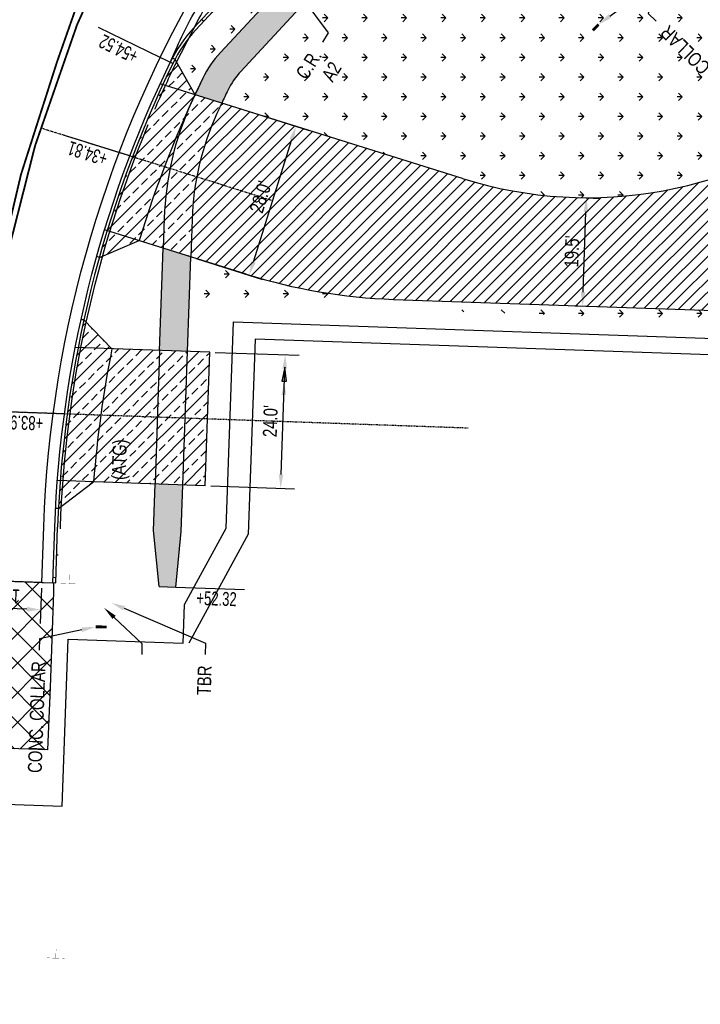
# Model space of a CAD drawing. Header units: feet. Extents: x 161194 to 165526, y 286511 to 289383.
# Tile 6 of 34: x 161409 to 161531, y 288722 to 288899. Entities that reach past the tile are written whole.
import ezdxf
from ezdxf import colors
from ezdxf.entities.mleader import LeaderData, LeaderLine
from ezdxf.math import Vec2, Vec3

# ---------------------------------------------------------------- set-up
doc = ezdxf.new("R2010")
doc.units = ezdxf.units.FT
doc.header["$MEASUREMENT"] = 0
doc.linetypes.add('constlimit', pattern=[0])
doc.linetypes.add('OhDOT_USTN7', pattern=[0.221, 0.11, -0.028, 0.055, -0.028])
doc.layers.add('DR_P_Storm_Sewer', color=1, linetype='Continuous', true_color=0xff0000)
for name, color, linetype in [('DR_P_Text', 1, 'Continuous'), ('DR_P_Underdrain', 1, 'Continuous'), ('GE_P_Driveway_CL', 7, 'OhDOT_USTN7'), ('PM_P_Edge_Line', 7, 'Continuous'), ('PV_P_Curb', 6, 'Continuous'), ('PV_P_Drive', 1, 'Continuous'), ('PV_P_EOP', 7, 'Continuous'), ('PV_P_Walk', 4, 'Continuous'), ('RD_P_Text', 1, 'Continuous'), ('RW_P_Const_Limits', 30, 'constlimit'), ('RW_P_Esmt_TMP', 8, 'esmtmppr'), ('SC_Shading1', 247, 'Continuous'), ('SC_Shading1_Resurfacing', 247, 'Continuous'), ('SC_Shading2', 255, 'Continuous'), ('SN_P_Signs', 1, 'Continuous')]:
    doc.layers.add(name, color=color, linetype=linetype)
doc.styles.add('Slanted', font='font31.shx', dxfattribs={"height": 0.1})
doc.styles.add('Slanted-Normal', font='font31.shx', dxfattribs={"height": 0.1})
doc.styles.get("Standard").update_dxf_attribs({"font": 'font31.shx'})
doc.linetypes.add('esmtmppr', pattern='A,1.95,-0.05,["TMP",Slanted,S=1,R=0,X=0,Y=-0.06],-0.35,1.95', length=4.3)
doc.dimstyles.new('COEC', dxfattribs={"dimscale": 13.9, "dimtxt": 0.18, "dimasz": 0.18, "dimexe": 0.18, "dimexo": 0.0625, "dimgap": 0.09, "dimtad": 1, "dimzin": 0, "dimdsep": 46, "dimtxsty": 'Standard', "dimcen": 0.09, "dimclrd": 256, "dimclre": 256, "dimclrt": 256, "dimaunit": 1, "dimadec": 4, "dimazin": 0, "dimtfac": 1, "dimtofl": 0, "dimtmove": 0, "dimatfit": 3, "dimfxl": 1, "dimtolj": 1, "dimtzin": 0, "dimlwd": -1, "dimlwe": -1, "dimarcsym": 0})
pattern_1 = [(45, (0, 0), (-2.121320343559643, 2.121320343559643), []), (45, (2.12132034, 0), (-2.121320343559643, 2.121320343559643), [1.5, -0.75])]
pattern_2 = [(180, (0, 0), (-3.535533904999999, -3.535533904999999), [0.9375, -6.133567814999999]), (135, (0, 0), (-3.535533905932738, -3.535533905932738), [0.9375, -4.0625]), (225, (0, 0), (3.535533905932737, -3.535533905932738), [0.9375, -4.0625])]

# ---------------------------------------------------------------- blocks, each defined once
blk = doc.blocks.new('*D1308')
at = {"layer": 'Defpoints', "color": 0, "transparency": 16777216}
for p in [(161443.1217167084, 288839.1062760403), (161456.666805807, 288838.6388510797), (161442.2939976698, 288815.1205476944)]:
    blk.add_point(p, dxfattribs=at)
at = {"layer": 'RD_P_Text', "transparency": 16777216}
for p, q in [((161444.1211218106, 288839.0717877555), (161459.1653185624, 288838.5526303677)), ((161455.9253074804, 288817.1516354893), (161456.580585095, 288836.1403383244)), ((161443.293402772, 288815.0860594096), (161458.3375995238, 288814.5669020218))]:
    blk.add_line(p, q, dxfattribs=at)
for points in [[(161456.1641663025, 288836.154708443), (161456.9970038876, 288836.1259682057), (161456.666805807, 288838.6388510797)], [(161455.5088886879, 288817.1660056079), (161456.341726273, 288817.1372653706), (161455.8390867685, 288814.6531227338)]]:
    blk.add_solid(points, dxfattribs=at)
at = {"layer": 'RD_P_Text', "transparency": 16777216, "insert": (161454.0042848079, 288826.7235855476), "char_height": 2.5, "attachment_point": 5, "rotation": 88.02357489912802}
blk.add_mtext("\\A1;{\\W0.8;24.0'}", dxfattribs=at)
blk = doc.blocks.new('*D1311')
at = {"layer": 'Defpoints', "color": 0, "transparency": 16777216}
for p in [(161399.7287482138, 288798.2443364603), (161412.9705422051, 288797.7780834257), (161399.5563902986, 288793.3492948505)]:
    blk.add_point(p, dxfattribs=at)
at = {"layer": 'DR_P_Text', "transparency": 16777216}
for p, q in [((161399.6935593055, 288797.2449557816), (161399.468418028, 288790.8508431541)), ((161412.9353532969, 288796.7787027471), (161412.7102120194, 288790.3845901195)), ((161410.2997325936, 288792.9710140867), (161402.0548419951, 288793.2613225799))]:
    blk.add_line(p, q, dxfattribs=at)
for points in [[(161402.0695040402, 288793.677731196), (161402.04017995, 288792.8449139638), (161399.5563902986, 288793.3492948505)], [(161410.3143946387, 288793.3874227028), (161410.2850705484, 288792.5546054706), (161412.79818429, 288792.883041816)]]:
    blk.add_solid(points, dxfattribs=at)
at = {"layer": 'DR_P_Text', "transparency": 16777216, "insert": (161406.2564623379, 288795.3647748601), "char_height": 2.5, "attachment_point": 5, "rotation": 177.9834077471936}
blk.add_mtext("\\A1;{\\W0.8;13.3'}", dxfattribs=at)
blk = doc.blocks.new('*D1313')
at = {"layer": 'Defpoints', "color": 0, "transparency": 16777216}
for p in [(161448.0845217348, 288882.9389070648), (161458.5959890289, 288879.644187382), (161439.7099318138, 288856.220631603)]:
    blk.add_point(p, dxfattribs=at)
at = {"layer": 'RD_P_Text', "transparency": 16777216}
for p, q in [((161449.0387458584, 288882.6398145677), (161460.981549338, 288878.896456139)), ((161450.9691303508, 288855.3114722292), (161457.848257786, 288877.2586270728)), ((161440.6641559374, 288855.9215391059), (161452.606959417, 288852.1781806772))]:
    blk.add_line(p, q, dxfattribs=at)
for points in [[(161457.4506644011, 288877.3832489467), (161458.2458511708, 288877.1340051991), (161458.5959890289, 288879.644187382)], [(161450.571536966, 288855.436094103), (161451.3667237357, 288855.1868503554), (161450.2213991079, 288852.9259119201)]]:
    blk.add_solid(points, dxfattribs=at)
at = {"layer": 'RD_P_Text', "transparency": 16777216, "insert": (161452.2616897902, 288866.9580077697), "char_height": 2.5, "attachment_point": 5, "rotation": 72.59689543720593}
blk.add_mtext("\\A1;{\\W0.8;28.0'}", dxfattribs=at)
blk = doc.blocks.new('*D1348')
at = {"layer": 'Defpoints', "color": 0, "transparency": 16777216}
for p in [(161508.3549916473, 288866.8769215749), (161510.7214094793, 288866.7949724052), (161507.6834249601, 288847.4843226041)]:
    blk.add_point(p, dxfattribs=at)
at = {"layer": 'RD_P_Text', "transparency": 16777216}
for p, q in [((161509.3543925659, 288866.8423122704), (161513.2199117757, 288866.7084491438)), ((161510.1363660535, 288849.9008757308), (161510.6348862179, 288864.2964701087)), ((161508.6828258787, 288847.4497132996), (161512.5483450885, 288847.315850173))]:
    blk.add_line(p, q, dxfattribs=at)
for points in [[(161510.2184691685, 288864.3108906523), (161511.0513032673, 288864.2820495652), (161510.7214094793, 288866.7949724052)], [(161509.7199490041, 288849.9152962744), (161510.5527831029, 288849.8864551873), (161510.0498427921, 288847.4023734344)]]:
    blk.add_solid(points, dxfattribs=at)
at = {"layer": 'RD_P_Text', "transparency": 16777216, "insert": (161508.1369740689, 288857.1765438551), "char_height": 2.5, "attachment_point": 5, "rotation": 88.01663683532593}
blk.add_mtext("\\A1;{\\W0.8;19.5'}", dxfattribs=at)

msp = doc.modelspace()

# ---------------------------------------------------------------- hatches: boundary and pattern name
at = {"layer": 'RD_P_Text'}
h = msp.add_hatch(color=256, dxfattribs=at)
h.dxf.hatch_style = 1
h.paths.add_polyline_path([(161456.5899439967, 288836.4115415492), (161456.0873044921, 288833.9273989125), (161456.9201420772, 288833.8986586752)])
h = msp.add_hatch(color=256, dxfattribs=at)
h.dxf.hatch_style = 1
h.paths.add_polyline_path([(161456.5037232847, 288833.9130287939), (161456.0010837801, 288831.4288861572), (161456.8339213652, 288831.4001459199)])
at = {"layer": 'SC_Shading1'}
h = msp.add_hatch(dxfattribs=at)
h.set_pattern_fill('GRASS', color=256, scale=5, angle=90)
h.set_pattern_definition(pattern_2)
edge = h.paths.add_edge_path()
edge.add_arc((161458.9682483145, 288879.9855272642), 14.00000000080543, 137.1737591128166, 154.1394373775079, ccw=False)
edge.add_line((161448.7003877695, 288889.5024090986), (161459.9503344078, 288901.6400908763))
edge.add_arc((161531.8253582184, 288835.0219180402), 97.99999999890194, 123.09535171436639, 137.173759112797, ccw=False)
edge.add_arc((161499.6093524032, 288884.4499361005), 38.99999999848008, 101.3737634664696, 123.09535171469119, ccw=False)
edge.add_line((161491.9182232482, 288922.6840377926), (161504.6419347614, 288925.2435253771))
edge.add_line((161504.6419347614, 288925.2435253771), (161560.7079455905, 288936.5217014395))
edge.add_arc((161585.6548132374, 288812.5059613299), 126.5000000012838, 90.00000000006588, 101.37376346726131, ccw=False)
edge.add_line((161585.6548132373, 288939.0059613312), (161618.6911788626, 288939.0059613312))
edge.add_arc((161618.6911788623, 288909.0059613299), 30.00000000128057, 77.64034807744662, 89.99999999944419, ccw=False)
edge.add_arc((161593.968693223, 288796.1828754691), 145.4999999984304, 48.180645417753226, 77.64034807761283, ccw=False)
edge.add_line((161690.9858023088, 288904.6168671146), (161686.055183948, 288904.7904662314))
edge.add_line((161686.055183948, 288904.7904662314), (161686.037590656, 288904.2907758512))
edge.add_line((161686.037590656, 288904.2907758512), (161665.071, 288904.7590000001))
edge.add_line((161665.071, 288904.7590000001), (161635.0350000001, 288905.8360000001))
edge.add_line((161635.0350000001, 288905.8360000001), (161601.7229999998, 288906.821))
edge.add_line((161601.7229999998, 288906.821), (161588.73, 288907.219))
edge.add_line((161588.73, 288907.219), (161588.6811246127, 288907.6098567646))
edge.add_line((161588.6811246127, 288907.6098567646), (161582.1554260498, 288902.4647903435))
edge.add_line((161582.1554260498, 288902.4647903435), (161557.3861892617, 288882.935943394))
edge.add_arc((161510.9506894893, 288941.8319904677), 75.00000000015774, 252.5968954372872, 308.2533596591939, ccw=False)
edge.add_line((161488.5187522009, 288870.2651811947), (161445.2851091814, 288883.8163563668))
edge.add_arc((161623.1923741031, 288800.3822193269), 196.5000003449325, 154.1394373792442, 154.8745763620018, ccw=False)
h = msp.add_hatch(dxfattribs=at)
h.set_pattern_fill('GRASS', color=256, scale=5, angle=90)
h.set_pattern_definition([(180, (145.9890457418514, 26.2514520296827), (-3.535533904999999, -3.535533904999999), [0.9375, -6.133567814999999]), (135, (145.9890457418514, 26.2514520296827), (-3.535533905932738, -3.535533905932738), [0.9375, -4.0625]), (225, (145.9890457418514, 26.2514520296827), (3.535533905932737, -3.535533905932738), [0.9375, -4.0625])])
edge = h.paths.add_edge_path()
edge.add_line((161440.6327830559, 288896.979959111), (161451.8827296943, 288909.1176408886))
edge.add_arc((161531.8253586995, 288835.0219175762), 109.0000006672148, 135.0125625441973, 137.1737591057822, ccw=False)
edge.add_line((161454.7338217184, 288912.0796561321), (161459.5506046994, 288908.4069301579))
edge.add_arc((161531.8253578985, 288835.0219183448), 102.9999995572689, 134.5632843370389, 137.1737591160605)
edge.add_line((161456.2832413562, 288905.0389772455), (161445.0332947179, 288892.9012954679))
edge.add_arc((161458.9682483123, 288879.9855272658), 18.99999999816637, 137.1737591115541, 154.1394373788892)
edge.add_line((161441.8709420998, 288888.2729949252), (161440.4714208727, 288885.3251612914))
edge.add_line((161440.4714208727, 288885.3251612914), (161436.8781012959, 288891.6913123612))
edge.add_arc((161458.9682483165, 288879.9855272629), 25.00000000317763, 137.1737591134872, 152.0804457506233, ccw=False)
h = msp.add_hatch(dxfattribs=at)
h.set_pattern_fill('ANSI31', color=256, scale=12)
h.set_pattern_definition([(45, (0, 0), (-1.060660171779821, 1.060660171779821), [])])
edge = h.paths.add_edge_path()
edge.add_line((161449.2521730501, 288853.2297066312), (161439.7099318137, 288856.220631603))
edge.add_line((161439.7099318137, 288856.220631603), (161439.9411680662, 288862.9214197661))
edge.add_arc((161489.9114231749, 288861.1970055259), 50.00000000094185, 155.4732526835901, 178.023574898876, ccw=False)
edge.add_arc((161623.192373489, 288800.3822196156), 196.4999996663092, 154.8745763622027, 155.4732526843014, ccw=False)
edge.add_line((161445.2851091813, 288883.8163563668), (161449.1376743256, 288882.6088063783))
edge.add_line((161449.1376743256, 288882.6088063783), (161488.5187522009, 288870.2651811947))
edge.add_arc((161510.9506894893, 288941.8319904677), 75.00000000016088, 252.5968954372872, 308.2533596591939)
edge.add_line((161557.3861892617, 288882.935943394), (161582.1554260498, 288902.4647903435))
edge.add_line((161582.1554260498, 288902.4647903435), (161580.0520399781, 288842.7239747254))
edge.add_line((161580.0520399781, 288842.7239747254), (161577.2001348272, 288842.8243861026))
edge.add_line((161577.2001348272, 288842.8243861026), (161577.1042318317, 288843.0131535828))
edge.add_arc((161573.5380773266, 288841.2013748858), 4.000000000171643, 26.93276873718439, 88.01663683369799)
edge.add_line((161573.676514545, 288845.1989785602), (161476.1313726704, 288848.5769717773))
edge.add_arc((161479.5923031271, 288948.5170636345), 100.0000000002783, 252.5968954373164, 268.0166368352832, ccw=False)
edge.add_line((161449.6830534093, 288853.0946512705), (161449.2521730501, 288853.2297066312))
h = msp.add_hatch(dxfattribs=at)
h.set_pattern_fill('ANSI33', color=256, scale=12)
h.set_pattern_definition(pattern_1)
edge = h.paths.add_edge_path()
edge.add_arc((161623.1923737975, 288800.3822194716), 207.5000000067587, 154.1394373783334, 163.0375559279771, ccw=False)
edge.add_arc((161458.968248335, 288879.9855272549), 25.00000002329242, 152.080445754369, 154.1394373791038, ccw=False)
edge.add_line((161436.8781012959, 288891.6913123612), (161440.4714208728, 288885.3251612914))
edge.add_line((161440.4714208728, 288885.3251612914), (161445.2851091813, 288883.8163563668))
edge.add_arc((161623.1923734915, 288800.3822196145), 196.4999996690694, 154.8745763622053, 155.4732526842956)
edge.add_arc((161489.9114231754, 288861.1970055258), 50.00000000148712, 155.4732526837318, 178.0235748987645)
edge.add_line((161439.9411680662, 288862.9214197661), (161439.7099318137, 288856.220631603))
edge.add_line((161439.7099318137, 288856.220631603), (161430.4449329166, 288859.1246575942))
edge.add_line((161430.4449329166, 288859.1246575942), (161423.318154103, 288856.118619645))
edge.add_arc((161623.1923728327, 288800.3822197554), 207.499999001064, 163.0375559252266, 164.4184796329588, ccw=False)
h = msp.add_hatch(dxfattribs=at)
h.set_pattern_fill('GRASS', color=256, scale=5, angle=90)
h.set_pattern_definition(pattern_2)
edge = h.paths.add_edge_path()
edge.add_line((161440.7901104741, 288855.8820598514), (161449.6830534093, 288853.0946512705))
edge.add_arc((161479.5923031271, 288948.5170636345), 100.0000000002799, 252.5968954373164, 268.0166368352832)
edge.add_line((161476.1313726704, 288848.5769717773), (161577.1331077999, 288845.0792765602))
edge.add_line((161577.1331077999, 288845.0792765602), (161577.0538977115, 288842.829534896))
edge.add_line((161577.0538977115, 288842.829534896), (161569.9840000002, 288843.1639999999))
edge.add_line((161569.9840000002, 288843.1639999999), (161556.7459999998, 288844.2629999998))
edge.add_line((161556.7459999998, 288844.2629999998), (161521.247, 288845.2439999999))
edge.add_line((161521.247, 288845.2439999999), (161489.804, 288846.301))
edge.add_line((161489.804, 288846.301), (161476.0154296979, 288847.0039055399))
edge.add_line((161476.0154296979, 288847.0039055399), (161460.2480000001, 288847.6009999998))
edge.add_line((161460.2480000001, 288847.6009999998), (161440.7220000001, 288848.6310000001))
edge.add_line((161440.7220000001, 288848.6310000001), (161440.7545437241, 288855.856958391))
edge.add_line((161440.7545437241, 288855.856958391), (161440.7901104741, 288855.8820598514))
h = msp.add_hatch(dxfattribs=at)
h.set_pattern_fill('ANSI33', color=256, scale=12)
h.set_pattern_definition(pattern_1)
edge = h.paths.add_edge_path()
edge.add_line((161420.5252307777, 288844.905012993), (161425.5703786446, 288839.7242712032))
edge.add_line((161425.5703786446, 288839.7242712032), (161439.1241930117, 288839.247031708))
edge.add_line((161439.1241930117, 288839.247031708), (161443.1217167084, 288839.1062760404))
edge.add_line((161443.1217167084, 288839.1062760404), (161442.2939976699, 288815.1205476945))
edge.add_line((161442.2939976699, 288815.1205476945), (161422.2850117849, 288815.8250783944))
edge.add_line((161422.2850117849, 288815.8250783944), (161415.9614801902, 288811.0446359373))
edge.add_arc((161623.9256587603, 288800.2526661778), 208.2440063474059, 167.6183099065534, 177.0293914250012, ccw=False)
at = {"layer": 'SC_Shading1_Resurfacing'}
h = msp.add_hatch(dxfattribs=at)
h.set_pattern_fill('ANSI37', color=256, scale=30)
h.set_pattern_definition([(45, (0, 0), (-2.651650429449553, 2.651650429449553), []), (135, (0, 0), (-2.651650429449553, -2.651650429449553), [])])
h.paths.add_polyline_path([(161414.0022519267, 288767.7231650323), (161391.6774162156, 288768.5092384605), (161392.7330834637, 288798.4906588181), (161414.9693035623, 288797.707705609), (161415.0724019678, 288797.7040754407), (161415.0729999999, 288796.1009999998), (161414.486, 288778.9240000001)])
at = {"layer": 'SC_Shading2'}
h = msp.add_hatch(color=256, dxfattribs=at)
h.dxf.hatch_style = 1
edge = h.paths.add_edge_path()
edge.add_line((161445.0332947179, 288892.9012954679), (161456.2832413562, 288905.0389772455))
edge.add_arc((161662.1912576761, 288708.5496150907), 284.6158474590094, 135.3962031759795, 136.3408402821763, ccw=False)
edge.add_line((161459.5506046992, 288908.406930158), (161462.9726483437, 288904.7593136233))
edge.add_arc((161531.8253587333, 288835.0219175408), 98.00000071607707, 134.6342591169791, 137.173759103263)
edge.add_line((161459.9503344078, 288901.6400908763), (161448.7003877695, 288889.5024090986))
edge.add_arc((161458.9682483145, 288879.9855272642), 14.00000000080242, 137.1737591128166, 154.1394373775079)
edge.add_arc((161623.1923741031, 288800.3822193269), 196.5000003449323, 154.1394373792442, 154.8745763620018)
edge.add_line((161445.2851091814, 288883.8163563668), (161440.4714208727, 288885.3251612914))
edge.add_arc((161623.1923747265, 288800.3822190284), 201.500001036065, 154.1394373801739, 155.06732237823, ccw=False)
edge.add_arc((161458.9682483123, 288879.9855272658), 18.99999999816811, 137.1737591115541, 154.1394373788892, ccw=False)
h = msp.add_hatch(color=256, dxfattribs=at)
h.dxf.hatch_style = 1
h.paths.add_polyline_path([(161434.7604909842, 288857.7719868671), (161439.7099318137, 288856.220631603), (161439.1241930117, 288839.247031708), (161434.1272883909, 288839.4229762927)])
h = msp.add_hatch(color=256, dxfattribs=at)
h.dxf.hatch_style = 1
h.paths.add_polyline_path([(161433.0115395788, 288807.0906912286), (161433.2995693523, 288815.4372479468), (161438.2964739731, 288815.2613033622), (161438.0085650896, 288806.9182498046), (161437.0536595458, 288796.9452499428), (161434.0237190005, 288797.0498095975)])

# ---------------------------------------------------------------- linework, layer by layer
at = {"layer": 'DR_P_Storm_Sewer', "const_width": 0.5, "flags": 128}
for points in [[(161511.8692522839, 288896.8603949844), (161512.9200821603, 288897.9307951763)], [(161422.6301809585, 288789.8097295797), (161424.6300902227, 288789.7906787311)]]:
    msp.add_lwpolyline(points, dxfattribs=at)
at = {"layer": 'DR_P_Storm_Sewer', "elevation": 959.5951533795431, "flags": 128}
msp.add_lwpolyline([(161415.8947821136, 288802.6782173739), (161415.644938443, 288802.6870145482)], dxfattribs=at)
at = {"layer": 'DR_P_Underdrain', "flags": 128}
for points in [[(161433.2694257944, 288882.7124923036, -0.01057781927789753), (161436.9217218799, 288890.6719987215), (161441.2370364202, 288899.0800168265, -0.01044048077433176), (161445.5161343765, 288906.5902886, -0.228657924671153), (161486.8912403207, 288933.8423223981)], [(161416.3117759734, 288807.4164748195), (161416.3205733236, 288807.6663234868, -0.0900807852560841), (161432.0962127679, 288879.9514172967, -0.0900807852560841)]]:
    msp.add_lwpolyline(points, format="xyb", dxfattribs=at)
at = {"layer": 'GE_P_Driveway_CL', "flags": 128}
for points in [[(161454.2136867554, 288866.346172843), (161412.750019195, 288879.3425660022)], [(161489.4924585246, 288825.4660926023), (161401.5657461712, 288828.562055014)]]:
    msp.add_lwpolyline(points, dxfattribs=at)
at = {"layer": 'PM_P_Edge_Line', "color": 2, "const_width": 0.333}
msp.add_lwpolyline([(161398.1733906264, 288768.2805105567), (161399.5809469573, 288808.2557377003, -0.07863137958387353), (161415.7274927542, 288891.2561313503), (161430.4706887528, 288933.1834333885)], format="xyb", dxfattribs=at)
at = {"layer": 'PM_P_Edge_Line', "color": 2, "const_width": 0.333, "flags": 128}
msp.add_lwpolyline([(161399.1727713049, 288768.2453216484), (161400.5803276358, 288808.220548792, -0.08561412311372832), (161419.3216467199, 288897.9037296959, -0.09697419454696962), (161438.8195301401, 288928.3121956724, -0.08982878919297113)], format="xyb", dxfattribs=at)
at = {"layer": 'PV_P_Curb'}
msp.add_line((161451.8827296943, 288909.1176408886), (161440.6327830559, 288896.979959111), dxfattribs=at)
for points in [[(161502.3740377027, 288936.5176835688), (161489.6503261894, 288933.9581959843, 0.09506312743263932), (161472.0346355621, 288926.7569685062, 0.06150602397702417), (161451.5160203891, 288909.4575295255), (161440.2660737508, 288897.3198477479, 0.07416225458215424), (161436.0218636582, 288891.10818123)], [(161436.0218636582, 288891.10818123, 0.01320261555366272), (161437.0014491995, 288893.2729115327, -0.02255388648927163), (161439.3236836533, 288898.1593501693, -0.01250748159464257), (161444.4432102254, 288907.2316416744, -0.2608583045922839), (161493.7811214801, 288935.5908452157, 0.04682738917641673), (161502.1453564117, 288936.471682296)]]:
    msp.add_lwpolyline(points, format="xyb", dxfattribs=at)
at = {"layer": 'PV_P_Curb', "flags": 128}
for points in [[(161441.676542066, 288898.8416163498), (161442.0432513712, 288898.5017277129)], [(161436.4717927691, 288890.8900899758), (161434.2221472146, 288891.9805462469)], [(161415.4689939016, 288797.690111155), (161415.8208829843, 288807.6839179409)], [(161412.9705422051, 288797.7780834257), (161415.4689939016, 288797.6901111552)], [(161415.0044924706, 288798.7070862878), (161415.5041828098, 288798.6894918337)]]:
    msp.add_lwpolyline(points, dxfattribs=at)
msp.add_lwpolyline([(161414.9693035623, 288797.7077056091), (161415.321192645, 288807.701512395, -0.1044159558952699), (161436.0218636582, 288891.10818123)], format="xyb", dxfattribs=at)
at = {"layer": 'PV_P_Curb'}
for centre, radius, start, end in [((161458.9682483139, 288879.9855272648), 25, 137.1737591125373, 154.139437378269), ((161623.1923737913, 288800.3822194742), 207.5, 154.1394373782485, 177.9834077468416)]:
    msp.add_arc(centre, radius, start, end, dxfattribs=at)
at = {"layer": 'PV_P_Drive', "flags": 128}
for points in [[(161436.8781012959, 288891.6913123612), (161436.3729581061, 288891.8496447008)], [(161436.8781012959, 288891.6913123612), (161440.4714208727, 288885.3251612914)], [(161488.5187522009, 288870.2651811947), (161434.2167243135, 288887.2856365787)], [(161449.6834048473, 288853.0945411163), (161424.2422876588, 288861.0688178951)], [(161423.318154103, 288856.118619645), (161430.4449329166, 288859.1246575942)], [(161423.318154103, 288856.118619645), (161422.8408013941, 288856.2682413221)], [(161476.1313726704, 288848.5769717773), (161573.676514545, 288845.1989785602)], [(161443.1217167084, 288839.1062760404), (161418.9916811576, 288839.9559118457)], [(161434.1272883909, 288839.4229762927), (161433.2995693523, 288815.4372479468)], [(161438.2964739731, 288815.2613033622), (161439.1241930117, 288839.247031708)], [(161442.2939976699, 288815.1205476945), (161443.1217167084, 288839.1062760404)], [(161442.2939976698, 288815.1205476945), (161415.7836098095, 288816.0539974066)]]:
    msp.add_lwpolyline(points, dxfattribs=at)
at = {"layer": 'PV_P_Drive', "elevation": 959.844, "flags": 128}
for points in [[(161420.5252307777, 288844.905012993), (161420.0172575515, 288844.9228990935)], [(161420.5252307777, 288844.905012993), (161425.5703786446, 288839.7242712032)], [(161415.9614801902, 288811.0446359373), (161422.2850117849, 288815.8250783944)], [(161415.9664906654, 288811.0444595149), (161415.4667348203, 288811.0620562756)]]:
    msp.add_lwpolyline(points, dxfattribs=at)
at = {"layer": 'PV_P_Drive'}
for centre, radius, start, end in [((161623.1923737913, 288800.3822194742), 201.5, 154.1394373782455, 163.0506776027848), ((161510.9506894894, 288941.8319904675), 75, 252.5968954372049, 308.2533596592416), ((161479.5923031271, 288948.5170636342), 100, 252.5968954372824, 268.016636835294), ((161623.1923737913, 288800.3822194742), 201.5, 168.7409104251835, 175.604570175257)]:
    msp.add_arc(centre, radius, start, end, dxfattribs=at)
at = {"layer": 'PV_P_EOP', "flags": 128}
msp.add_lwpolyline([(161412.9705422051, 288797.7780834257), (161413.3224312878, 288807.7718902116, -0.1265633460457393), (161442.9411164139, 288908.1295359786, -0.253460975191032), (161492.0966353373, 288937.2987519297, 0.03987586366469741), (161501.9796208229, 288938.4784067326)], format="xyb", dxfattribs=at)
msp.add_lwpolyline([(161412.9705422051, 288797.7780834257), (161392.7330834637, 288798.4906588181)], dxfattribs=at)
at = {"layer": 'PV_P_Walk', "flags": 128}
msp.add_lwpolyline([(161622.2330896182, 288944.0059613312), (161585.6548132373, 288944.0059613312, 0.04966818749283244), (161559.7219033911, 288941.4235093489), (161503.655892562, 288930.1453332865), (161490.9321810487, 288927.585845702, 0.09506312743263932), (161475.5838565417, 288921.3115088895, 0.06150602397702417), (161456.2832413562, 288905.0389772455), (161445.0332947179, 288892.9012954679, 0.07416225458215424), (161441.8709420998, 288888.2729949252, 0.004048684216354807), (161440.4714208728, 288885.3251612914)], format="xyb", dxfattribs=at)
at = {"layer": 'PV_P_Walk'}
msp.add_lwpolyline([(161730.679450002, 288827.5351711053, -0.005784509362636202), (161729.452080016, 288844.8840902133, 0.09008452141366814), (161726.9162535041, 288855.303059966, 0.2385389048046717), (161625.1126037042, 288938.310658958, 0.0539814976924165), (161618.6911788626, 288939.0059613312), (161585.6548132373, 288939.0059613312, 0.04966818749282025), (161560.7079455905, 288936.5217014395), (161504.6419347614, 288925.2435253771), (161491.9182232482, 288922.6840377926, 0.09506312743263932), (161478.3140265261, 288917.1226937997, 0.06150602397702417), (161459.9503344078, 288901.6400908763), (161448.7003877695, 288889.5024090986, 0.07416225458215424), (161446.3702332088, 288886.0920823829, 0.003207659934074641), (161445.2851091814, 288883.8163563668)], format="xyb", dxfattribs=at)
at = {"layer": 'PV_P_Walk', "color": 1}
for points in [[(161440.4714208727, 288885.3251612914, 0.001771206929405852), (161439.8742062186, 288884.0284951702, 0.09871311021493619), (161434.9441425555, 288863.0938611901), (161434.7604909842, 288857.7719868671)], [(161445.2851091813, 288883.8163563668, 0.002612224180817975), (161444.4230441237, 288881.9529052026, 0.09871311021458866), (161439.9411680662, 288862.9214197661), (161439.7099318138, 288856.220631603)]]:
    msp.add_lwpolyline(points, format="xyb", dxfattribs=at)
at = {"layer": 'PV_P_Walk', "flags": 128}
for points in [[(161434.1272883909, 288839.4229762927), (161434.7604909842, 288857.7719868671)], [(161439.1241930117, 288839.247031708), (161439.7099318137, 288856.220631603)], [(161434.0237190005, 288797.0498095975), (161433.0115395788, 288807.0906912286), (161433.2995693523, 288815.4372479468)], [(161437.0536595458, 288796.9452499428), (161438.0085650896, 288806.9182498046), (161438.2964739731, 288815.2613033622)], [(161434.0237190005, 288797.0498095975), (161437.0536595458, 288796.9452499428)]]:
    msp.add_lwpolyline(points, dxfattribs=at)
at = {"layer": 'RD_P_Text', "flags": 128}
for points in [[(161434.2221472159, 288891.9805462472), (161423.1465917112, 288897.3491292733)], [(161428.7769864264, 288874.3190651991), (161417.0322893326, 288878.0003290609)], [(161456.5899439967, 288836.4115415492), (161456.0873044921, 288833.9273989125), (161456.9201420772, 288833.8986586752), (161456.5899439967, 288836.4115415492)], [(161417.0363624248, 288828.0173235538), (161404.7358734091, 288828.4504325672)], [(161437.0536595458, 288796.9452499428), (161449.3544491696, 288796.5207642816)]]:
    msp.add_lwpolyline(points, dxfattribs=at)
at = {"layer": 'RW_P_Const_Limits', "flags": 128}
msp.add_lwpolyline([(161416.6485474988, 288757.6250089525), (161417.6922561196, 288787.6130524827), (161438.3532619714, 288786.8939635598), (161438.5972597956, 288793.8236105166), (161446.0845818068, 288807.5405735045), (161447.3883913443, 288844.5693454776), (161585.4555437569, 288839.7880729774), (161585.6629496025, 288845.7772598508), (161587.7041017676, 288903.7504608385), (161669.4567214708, 288900.8720830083), (161669.3843068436, 288898.8153393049), (161688.7342659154, 288898.1370014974), (161685.5694113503, 288808.24777675), (161720.5822771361, 288807.0150302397, 0.05527215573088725), (161745.0058036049, 288681.2769272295), (161753.8199854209, 288662.1553636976), (161751.1262045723, 288660.338471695), (161757.7616477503, 288642.4707222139), (161761.4405209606, 288639.1310084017), (161774.3627886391, 288644.7007002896), (161822.7330282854, 288660.8492850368), (161845.1253330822, 288674.2415155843), (161830.4357324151, 288698.8030712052), (161825.5500758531, 288731.7637732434), (161831.2137482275, 288732.6969287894), (161823.5730659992, 288765.9173054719), (161851.8960672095, 288777.5325115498), (161816.4192443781, 288864.0406707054), (161812.2379287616, 288917.6410658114), (161814.5794109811, 288982.5403279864), (161806.568, 288982.605), (161807.4083870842, 289005.7609042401), (161812.3454514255, 289005.5825981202), (161814.1600000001, 289045.1779999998), (161814.8360210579, 289045.1232414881), (161816.2141521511, 289083.321136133), (161806.2196393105, 289083.6730268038), (161806.8722809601, 289101.7438244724), (161778.9889030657, 289102.7508554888), (161789.0147506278, 289368.8675711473), (161761.0346007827, 289369.9217128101), (161751.5924847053, 289119.2990194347), (161715.4934064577, 289120.6027671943), (161714.3223979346, 289088.1790656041), (161651.8819597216, 289090.3674608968), (161653.66115176, 289139.6309741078), (161642.6683892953, 289140.0279867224), (161640.8905269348, 289090.7530299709), (161588.1886211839, 289092.6103220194), (161467.8924595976, 289114.295520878), (161469.9859442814, 289173.7514189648), (161430.3448375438, 289180.9813183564), (161362.2579997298, 289183.3787045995), (161360.8345553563, 289142.9522499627), (161368.2908745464, 289143.0117256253), (161366.4502846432, 289100.3522430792), (161359.3384401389, 289100.4619109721), (161358.2221753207, 289068.7594926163), (161358.2428971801, 289068.7587629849), (161367.762230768, 289068.0275814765), (161367.7137430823, 289065.7856941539), (161366.7142282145, 289065.8189375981), (161366.5412324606, 289057.8202677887), (161367.5407473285, 289057.7870243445), (161367.4667433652, 289054.3653607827), (161361.4715354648, 289054.3262681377), (161361.0375463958, 289042.3880607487), (161333.9495131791, 289042.9702308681), (161327.3005573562, 289043.1131287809), (161326.710543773, 289026.3564800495), (161339.0348951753, 289026.2447793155), (161355.4068255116, 289017.2203488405), (161354.4524809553, 288990.1165380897), (161351.724800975, 288990.1412601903), (161298.4885839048, 288990.6237622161), (161298.6154665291, 289004.6231872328), (161237.8112885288, 289005.1742808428), (161230.8207927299, 289001.2374743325), (161230.5333541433, 288969.5233214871), (161230.4038926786, 288955.2393635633), (161243.1955362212, 288955.1234275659, -0.2289954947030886), (161318.8696831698, 288917.6975216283, 0.09519770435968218), (161353.7752514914, 288887.101713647), (161364.6104598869, 288880.755028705), (161363.3540856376, 288845.0734400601), (161357.3522827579, 288845.1278369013), (161356.6130632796, 288824.1336742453), (161362.6148661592, 288824.0792774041), (161361.8173069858, 288801.4282414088, 0.111131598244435), (161356.1348492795, 288779.7669147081), (161355.7829601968, 288769.7731079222), (161360.6966151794, 288769.6000946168), (161360.3447260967, 288759.606287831), (161416.6485051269, 288757.6237915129)], format="xyb", dxfattribs=at)
at = {"layer": 'RW_P_Esmt_TMP', "ltscale": 0.9, "flags": 128}
msp.add_lwpolyline([(161572.8540096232, 288837.2226664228), (161451.2804289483, 288841.4327656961), (161450.0488169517, 288806.454436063), (161439.35264265, 288786.8587746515)], dxfattribs=at)
at = {"layer": 'SC_Shading1_Resurfacing', "flags": 128}
msp.add_lwpolyline([(161414.0022519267, 288767.7231650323), (161391.6774162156, 288768.5092384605), (161392.7330834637, 288798.4906588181), (161414.9693035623, 288797.707705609), (161415.0724019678, 288797.7040754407), (161415.0729999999, 288796.1009999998), (161414.486, 288778.9240000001)], close=True, dxfattribs=at)
at = {"layer": 'SN_P_Signs', "const_width": 0.04199999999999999, "flags": 128}
for points in [[(161416.3684365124, 288797.6584411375), (161419.5664546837, 288797.545836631)], [(161418.0237478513, 288799.20114797), (161417.9674455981, 288797.6021388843)], [(161415.5454018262, 288731.9409279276), (161415.489099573, 288730.3419188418)], [(161413.8900904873, 288730.398221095), (161417.0881086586, 288730.2856165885)]]:
    msp.add_lwpolyline(points, dxfattribs=at)

# ---------------------------------------------------------------- texts
at = {"layer": 'DR_P_Text', "insert": (161427.243689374, 288819.8100132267), "char_height": 2.5, "attachment_point": 5, "rotation": 87.98333333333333, "style": 'Slanted-Normal'}
msp.add_mtext('{\\W0.8;(ATG)}', dxfattribs=at)
at = {"layer": 'RD_P_Text', "char_height": 2.499999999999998, "attachment_point": 5}
for s, insert, rotation in [('{\\W0.7;+54.52}', (161426.7953791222, 288893.5430566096), 154.13943741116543), ('{\\W0.7;+34.81}', (161421.2011756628, 288874.7722916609), 162.59689543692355), ('{\\W0.7;+83.93}', (161409.6118305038, 288826.4442219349), 177.98340774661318), ('{\\W0.7;+52.32}', (161444.3506259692, 288794.8589604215), 358.0235749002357)]:
    msp.add_mtext_dynamic_manual_height_columns(s, width=7.851670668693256, gutter_width=9.999999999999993, heights=[0], dxfattribs=dict(at, insert=insert, rotation=rotation))

# ---------------------------------------------------------------- dimensions: what is measured, and where the dimension line sits
at = {"layer": 'DR_P_Text'}
dim = msp.add_aligned_dim(p1=(161412.9705422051, 288797.7780834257), p2=(161399.7287482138, 288798.2443364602), distance=4.8980750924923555, text="{\\W0.8;13.3'}", dimstyle='COEC', override={"dimscale": 20, "dimtxt": 0.125, "dimasz": 0.125, "dimexe": 0.125, "dimexo": 0.05, "dimgap": 0.05}, dxfattribs=at)
dim.commit()
dim.dimension.update_dxf_attribs({"geometry": '*D1311', "text_midpoint": (161406.2564623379, 288795.3647748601)})
at = {"layer": 'RD_P_Text'}
for p1, p2, distance, text, picture, middle in [((161439.7099318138, 288856.220631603), (161448.0845217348, 288882.9389070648), -11.01572160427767, "{\\W0.8;28.0'}", '*D1313', (161452.2616897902, 288866.9580077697)), ((161507.6834249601, 288847.4843226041), (161508.3549916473, 288866.8769215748), -2.367836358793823, "{\\W0.8;19.5'}", '*D1348', (161508.1369740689, 288857.1765438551)), ((161442.2939976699, 288815.1205476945), (161443.1217167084, 288839.1062760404), -13.553151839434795, "{\\W0.8;24.0'}", '*D1308', (161454.0042848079, 288826.7235855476))]:
    dim = msp.add_aligned_dim(p1=p1, p2=p2, distance=distance, text=text, dimstyle='COEC', override={"dimscale": 20, "dimtxt": 0.125, "dimasz": 0.125, "dimexe": 0.125, "dimexo": 0.05, "dimgap": 0.05}, dxfattribs=at)
    dim.commit()
    dim.dimension.update_dxf_attribs({"geometry": picture, "text_midpoint": middle})

# ---------------------------------------------------------------- leaders
at = {"layer": 'DR_P_Text'}
ml = msp.add_multileader_mtext('Standard', dxfattribs=at)
ml.set_content('{\\W0.8;C.R.\\PA2}', color=256, style='Slanted-Normal')
ml.set_leader_properties()
ml.build(insert=Vec2(0, 0))
ml.multileader.update_dxf_attribs({"dogleg_length": 0.1, "arrow_head_size": 2.5, "scale": 20})
ctx = ml.context
ctx.base_point, ctx.scale, ctx.char_height, ctx.arrow_head_size, ctx.plane_origin, ctx.plane_x_axis, ctx.plane_y_axis = Vec3(161458.2774317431, 288886.5243331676), 20, 2.5, 2.5, Vec3(161421.8591487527, 288974.3961695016), Vec3(0.525908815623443, 0.8505409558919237), Vec3(-0.8505409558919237, 0.525908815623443)
ctx.text_align_type = 2
notes = []
notes.append((ctx, [(0, (1, 1, 0), (161464.4046868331, 288896.4338103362), (-0.5259088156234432, -0.8505409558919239), 2, [(0, [(161464.8822056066, 288906.5943590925), (161439.1817579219, 288930.1184423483)], 0, [])])]))
ctx.mtext.insert, ctx.mtext.text_direction, ctx.mtext.rotation, ctx.mtext.alignment, ctx.mtext.flow_direction = Vec3(161461.2378753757, 288893.6890325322), Vec3(0.525908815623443, 0.8505409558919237), 1.017013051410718, 3, 5
ml = msp.add_multileader_mtext('Standard', dxfattribs=at)
ml.set_content('{\\W0.8;CONC. COLLAR}', color=256, style='Slanted-Normal')
ml.set_leader_properties()
ml.build(insert=Vec2(0, 0))
ml.multileader.update_dxf_attribs({"dogleg_length": 0.1, "arrow_head_size": 2.5, "scale": 20})
ctx = ml.context
ctx.base_point, ctx.scale, ctx.char_height, ctx.arrow_head_size, ctx.plane_origin, ctx.plane_x_axis, ctx.plane_y_axis = Vec3(161541.2726174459, 288880.7772883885), 20, 2.5, 2.5, Vec3(161450.5047118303, 288855.8129148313), Vec3(-0.7136001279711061, 0.7005532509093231), Vec3(-0.7005532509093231, -0.7136001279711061)
ctx.text_align_type = 2
notes.append((ctx, [(0, (1, 1, 0), (161521.8015282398, 288899.8923842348), (0.7136001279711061, -0.7005532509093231), 2, [(1, [(161512.9200821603, 288897.9307951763), (161523.7210457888, 288905.9157235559)], 0, [])])]))
ctx.mtext.insert, ctx.mtext.text_direction, ctx.mtext.rotation, ctx.mtext.alignment, ctx.mtext.flow_direction = Vec3(161523.780237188, 288896.1981710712), Vec3(-0.7136001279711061, 0.7005532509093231), 2.365420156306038, 3, 5
ml = msp.add_multileader_mtext('Standard', dxfattribs=at)
ml.set_content('{\\W0.8; }', color=256, style='Slanted-Normal')
ml.set_leader_properties()
ml.build(insert=Vec2(0, 0))
ml.multileader.update_dxf_attribs({"dogleg_length": 0.1, "arrow_head_size": 2.5, "scale": 20})
ctx = ml.context
ctx.base_point, ctx.scale, ctx.char_height, ctx.arrow_head_size, ctx.plane_origin, ctx.plane_x_axis, ctx.plane_y_axis = Vec3(161430.9166585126, 288784.8474260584), 20, 2.5, 2.5, Vec3(161480.5768794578, 288732.4230989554), Vec3(-0.006101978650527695, -0.9999813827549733), Vec3(0.9999813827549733, -0.006101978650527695)
notes.append((ctx, [(1, (1, 1, 0), (161430.9288624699, 288786.8473888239), (-0.006101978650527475, -0.9999813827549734), 2, [(0, [(161424.151011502, 288793.2197857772)], 0, [])])]))
ctx.mtext.insert, ctx.mtext.text_direction, ctx.mtext.rotation, ctx.mtext.flow_direction = Vec3(161432.1544312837, 288782.8398358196), Vec3(-0.00610197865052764, -0.9999813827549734), 4.706286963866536, 5
ml = msp.add_multileader_mtext('Standard', dxfattribs=at)
ml.set_content('{\\W0.8;TBR}', color=256, style='Slanted-Normal')
ml.set_leader_properties()
ml.build(insert=Vec2(0, 0))
ml.multileader.update_dxf_attribs({"dogleg_length": 0.1, "arrow_head_size": 2.5, "scale": 20})
ctx = ml.context
ctx.base_point, ctx.scale, ctx.char_height, ctx.arrow_head_size, ctx.plane_origin, ctx.plane_x_axis, ctx.plane_y_axis = Vec3(161441.9850068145, 288775.5609602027), 20, 2.5, 2.5, Vec3(161379.3018701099, 288838.4737833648), Vec3(0.03519020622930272, 0.9993806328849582), Vec3(-0.9993806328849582, 0.03519020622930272)
ctx.text_align_type = 2
notes.append((ctx, [(0, (1, 1, 0), (161442.3832705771, 288786.8714108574), (-0.03519020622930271, -0.999380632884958), 2, [(1, [(161425.4520505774, 288794.1227066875)], 0, [])])]))
ctx.mtext.insert, ctx.mtext.text_direction, ctx.mtext.rotation, ctx.mtext.alignment, ctx.mtext.flow_direction = Vec3(161440.993283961, 288782.9178760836), Vec3(0.03519020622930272, 0.9993806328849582), 1.535598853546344, 3, 5
ml = msp.add_multileader_mtext('Standard', dxfattribs=at)
ml.set_content('{\\W0.8;CONC. COLLAR}', color=256, style='Slanted-Normal')
ml.set_leader_properties()
ml.build(insert=Vec2(0, 0))
ml.multileader.update_dxf_attribs({"dogleg_length": 0.1, "arrow_head_size": 2.5, "scale": 20})
ctx = ml.context
ctx.base_point, ctx.scale, ctx.char_height, ctx.arrow_head_size, ctx.plane_origin, ctx.plane_x_axis, ctx.plane_y_axis = Vec3(161411.5952174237, 288760.3685922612), 20, 2.5, 2.5, Vec3(161349.5858592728, 288840.476516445), Vec3(0.03519020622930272, 0.9993806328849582), Vec3(-0.9993806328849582, 0.03519020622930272)
ctx.text_align_type = 2
notes.append((ctx, [(0, (1, 1, 0), (161412.5554073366, 288787.6374066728), (-0.03519020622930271, -0.999380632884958), 2, [(1, [(161422.6301809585, 288789.8097295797)], 0, [])])]))
ctx.mtext.insert, ctx.mtext.text_direction, ctx.mtext.rotation, ctx.mtext.alignment, ctx.mtext.flow_direction = Vec3(161411.1654207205, 288783.683871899), Vec3(0.03519020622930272, 0.9993806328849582), 1.535598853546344, 3, 5
for ctx, leaders in notes:
    for number, flags, end, landing, length, lines in leaders:
        leader = LeaderData()
        leader.index, (leader.has_last_leader_line, leader.has_dogleg_vector, leader.attachment_direction) = number, flags
        leader.last_leader_point, leader.dogleg_vector, leader.dogleg_length = Vec3(end), Vec3(landing), length
        for number, points, colour, breaks in lines:
            line = LeaderLine()
            line.index, line.vertices, line.color, line.breaks = number, Vec3.list(points), colors.encode_raw_color(colour), breaks
            leader.lines.append(line)
        ctx.leaders.append(leader)

doc.saveas('drawing.dxf')
